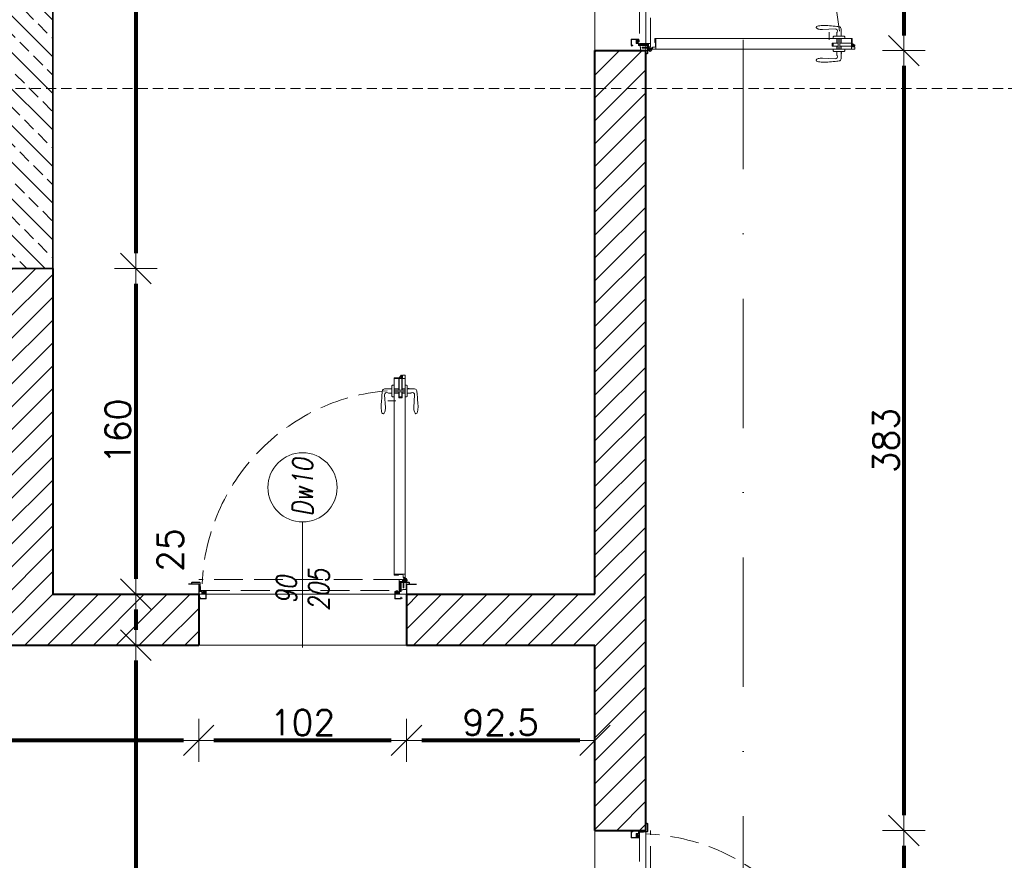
# Model space of a CAD drawing. Header units: metres. Extents: x 7408630 to 15602436, y 5561464 to 13303678.
# Tile 96 of 123: x 7415204 to 7415688, y 5562951 to 5563364. Entities that reach past the tile are written whole.
import ezdxf
from ezdxf.enums import TextEntityAlignment as Align

# ---------------------------------------------------------------- set-up
doc = ezdxf.new("R2010")
doc.units = ezdxf.units.M
doc.header["$MEASUREMENT"] = 0
for name, pattern in [('CARKOVANA', [7.5, 5, -2.5]), ('CENTER', [0.6, 0.375, -0.075, 0.075, -0.075]), ('DASHDOT', [25.4, 12.7, -6.35, 0, -6.35]), ('Hidden Line', [391.222223, 282.222223, -109])]:
    doc.linetypes.add(name, pattern=pattern)
for name, color, linetype, lineweight in [('!! 0_Opis_pom', 9, 'Continuous', 13), ('!! 0_Osie', 1, 'DASHDOT', 13), ('!! 1_drzwi opis', 151, 'Continuous', 9), ('!! 1_drzwi-linia', 213, 'Continuous', 5), ('!! 1_hatch projektowane ściany', 4, 'Continuous', 5), ('!! 1_OPIS POM NOWE', 140, 'Continuous', 5), ('!! 1_PROJ Sciany', 2, 'Continuous', 40), ('!! 1_PROJ ŻELBET', 1, 'Continuous', 35), ('!! wymiary osi', 250, 'Continuous', 5), ('0-osie-liniA', 14, 'DASHDOT', 5), ('Granica', 112, 'Continuous', 80)]:
    doc.layers.add(name, color=color, linetype=linetype, lineweight=lineweight)
doc.layers.add('!! 1_Wyburzenia', color=252, linetype='CARKOVANA', lineweight=13, true_color=0x696969)
doc.layers.add('Powierzchnia', color=140, linetype='Continuous', lineweight=5, plot=False)
doc.styles.add('50', font='ROMANS.shx', dxfattribs={"width": 0.8, "oblique": 10, "height": 10})
doc.styles.add('ARIAL', font='tahoma.ttf')
doc.styles.add('TXT', font='simplex.shx')
doc.dimstyles.new('DIM50', dxfattribs={"dimscale": 5, "dimtxt": 2, "dimasz": 1, "dimexe": 0, "dimexo": 0, "dimgap": 0.5, "dimtad": 1, "dimdec": 4, "dimrnd": 0.5, "dimdsep": 46, "dimtxsty": 'TXT', "dimblk": 'TICK1', "dimblk1": 'TICK1', "dimblk2": 'TICK1', "dimsah": 1, "dimcen": 0, "dimse1": 1, "dimse2": 1, "dimclrd": 1, "dimclre": 7, "dimclrt": 9, "dimadec": 0, "dimazin": 0, "dimtfac": 1, "dimtdec": 4, "dimtmove": 2, "dimatfit": 3, "dimldrblk": 'TICK1', "dimfxl": 1, "dimtolj": 1, "dimarcsym": 0})
pattern_1 = [(45, (-71376.923, 194365.116), (-5.61266008, 5.61266008), [])]

# ---------------------------------------------------------------- blocks, each defined once
blk = doc.blocks.new('8544-EI60')
at = {"color": 254, "true_color": 0xe9d9be}
for p, q in [((-5.3, 0), (6, 0)), ((6, 0), (7.4, -1.4)), ((-7.5, -2.2), (-7.5, -2.2)), ((-7.5, -5.2), (-7.5, -5.2)), ((-7.5, -8.2), (-7.5, -8.2)), ((-5.6, -0.1), (-7.4, -1.9)), ((-5.5, -3), (-7.4, -4.9)), ((-5.5, -6), (-7.4, -7.9)), ((-5.5, -1.4), (-6.6, -2.6)), ((-5.5, -4.4), (-6.6, -5.6)), ((-5.5, -7.4), (-6.6, -8.6)), ((-5.5, -3), (-5.5, -1.4)), ((-5.5, -6), (-5.5, -4.4)), ((-5.5, -7.4), (-5.3, -8)), ((-5.3, -8), (-1.2, -8)), ((-4.5, -3.9), (-4.5, -1)), ((-4.5, -1), (5, -1)), ((-4.5, -3.9), (0.4, -2.7)), ((-4.5, -5), (0.1, -3.8)), ((-4.5, -7), (-4.5, -5)), ((-4.5, -7), (-1.2, -7)), ((-0.7, -8.5), (-1.1, -12.4)), ((0.3, -8.6), (-0.1, -12.1)), ((3.1, -13.5), (-0.1, -13.5)), ((0.1, -3.8), (5.2, -7.4)), ((3, -12.5), (0.3, -12.5)), ((0.4, -2.7), (5, -6.1)), ((5, -6.1), (5, -1)), ((6, -1.4), (6.6, -2.1)), ((6, -3.2), (6, -1.4)), ((6, -3.2), (7.4, -4.5)), ((6, -4.6), (6.6, -5.3)), ((6, -6), (6, -4.6)), ((6.7, -6.4), (7.5, -6)), ((7.5, -1.7), (7.5, -1.7)), ((7.5, -4.9), (7.5, -4.9)), ((7.5, -8), (7.6, -9.4))]:
    blk.add_line(p, q, dxfattribs=at)
for centre, radius, start, end in [((-5.3, -0.5), 0.5, 90, 135), ((-7, -2.2), 0.5, 135, 180), ((-7, -2.2), 0.5, 180, 315), ((-7, -5.2), 0.5, 135, 180), ((-7, -5.2), 0.5, 180, 315), ((-7, -8.2), 0.5, 135, 180), ((-7, -8.2), 0.5, 180, 315), ((-1.2, -8.5), 1.5, 354.4366, 90), ((-1.2, -8.5), 0.5, 354.4366, 90), ((0.4, -12.5), 1.5, 174.4366, 180.4125), ((-0.1, -12.5), 1, 180.4125, 270), ((0.3, -12.1), 0.4, 174.4366, 270), ((3, -11.5), 1, 270, 290.1212), ((3.1, -12.5), 1, 270, 288.9845), ((0.1, -3.8), 9.19, 290.1212, 302.4406), ((0.1, -3.8), 10.2, 288.9845, 310.5414), ((3.7, -9.5), 2.5, 302.4406, 54.3761), ((6.5, -6), 0.5, 180, 296.5747), ((7, -1.7), 0.5, 225, 0), ((7, -4.9), 0.5, 225, 0), ((5.1, -9.7), 2.5, 310.5414, 5.5701), ((7, -1.7), 0.5, 0, 45), ((7, -4.9), 0.5, 0, 45)]:
    blk.add_arc(centre, radius, start, end, dxfattribs=at)
blk = doc.blocks.new('zaw-dr-90-p')
at = {"color": 2, "linetype": 'CENTER', "ltscale": 0.2}
for p, q in [((12, 0), (-12, 0)), ((0, 12), (0, -12)), ((24.5, 24), (31, 24)), ((24.5, 19), (31, 19))]:
    blk.add_line(p, q, dxfattribs=at)
at = {"ltscale": 0.2}
for p, q in [((10, 12), (6.5, 12)), ((10, 0), (10, 6.5))]:
    blk.add_line(p, q, dxfattribs=at)
blk.add_lwpolyline([(0, 6.5), (23.5, 6.5, 0.414214), (28, 11), (28, 31), (24.5, 31), (24.5, 11, -0.414214), (23.5, 10), (0, 10, 4.561698), (7.6, 6.5), (4.9, 4.2)], format="xyb", dxfattribs=at)
blk.add_lwpolyline([(-0.2, -0.2), (-2.5, -0.2), (-2.5, 0.2), (-0.2, 0.2), (-0.2, 2.5), (0.2, 2.5), (0.2, 0.2), (2.8, 0.2), (2.8, -0.2), (0.2, -0.2), (0.2, -2.8), (-0.2, -2.8)], close=True)
blk.add_lwpolyline([(10, 10), (10, 39), (6.5, 39), (6.5, 10)], dxfattribs=at)
blk.add_circle((0, 0), 6.5, dxfattribs=at)
blk = doc.blocks.new('drzwi 90- sc 12')
h = blk.add_hatch()
h.set_pattern_fill('ANSI37', color=256, scale=0.022, angle=0.001, style=0)
h.set_pattern_definition([(45.0010491, (2407.02095, 648.17796), (-0.04939231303, 0.04939050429), []), (135.0010491, (2407.02095, 648.17796), (-0.04939050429, -0.04939231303), [])])
h.paths.add_polyline_path([(-13715.37, 20305.72), (-13715.57, 20305.72), (-13715.57, 20307.72), (-13715.37, 20307.72)])
h = blk.add_hatch()
h.set_pattern_fill('ANSI37', color=256, scale=0.022, angle=0.001, style=0)
h.set_pattern_definition([(135.0010491, (4473.9854, -4604.62511), (0.04939050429, 0.04939231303), []), (45.0010491, (4473.9854, -4604.62511), (0.04939231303, -0.04939050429), [])])
h.paths.add_polyline_path([(-13617.17, 20305.72), (-13616.97, 20305.72), (-13616.97, 20306.72), (-13617.17, 20306.72)])
h.paths.add_polyline_path([(-13617.17, 20306.72), (-13616.97, 20306.72), (-13616.97, 20307.72), (-13617.17, 20307.72)])
for p, q in [((-13620.32, 20410.16), (-13620.32, 20313.77)), ((-13618, 20409.86), (-13620.32, 20409.86)), ((-13616.12, 20410.26), (-13620.22, 20410.26)), ((-13616.12, 20410.26), (-13620, 20410.26)), ((-13618.17, 20410.26), (-13618.17, 20409.96)), ((-13618.17, 20410.26), (-13616.22, 20410.26)), ((-13618.17, 20410.26), (-13616.22, 20410.26)), ((-13618.17, 20409.96), (-13616.22, 20409.96)), ((-13618, 20404.16), (-13618, 20409.96)), ((-13617.9, 20404.16), (-13617.9, 20409.96)), ((-13617.77, 20410.26), (-13616.92, 20411.46)), ((-13616.92, 20410.26), (-13616.92, 20411.46)), ((-13616.62, 20411.46), (-13616.92, 20411.46)), ((-13616.62, 20411.46), (-13616.92, 20411.46)), ((-13616.62, 20410.26), (-13616.62, 20411.46)), ((-13616.62, 20410.26), (-13616.62, 20411.26)), ((-13616.62, 20410.66), (-13616.62, 20410.86)), ((-13616.5, 20404.16), (-13616.5, 20409.96)), ((-13616.4, 20404.16), (-13616.4, 20409.96)), ((-13614.92, 20409.86), (-13616.4, 20409.86)), ((-13616.22, 20410.26), (-13616.22, 20409.96)), ((-13616.22, 20409.96), (-13616.22, 20410.26)), ((-13616.12, 20410.26), (-13616.12, 20411.46)), ((-13616.12, 20411.46), (-13615.02, 20411.46)), ((-13614.92, 20411.36), (-13614.92, 20313.77)), ((-13618, 20404.76), (-13620.32, 20404.76)), ((-13620.32, 20404.16), (-13614.92, 20404.16)), ((-13616.4, 20404.76), (-13614.92, 20404.76)), ((-13619.54, 20398.92), (-13623.37, 20398.92)), ((-13619.54, 20398.92), (-13623.37, 20398.92)), ((-13620.32, 20403.36), (-13614.92, 20403.36)), ((-13618, 20402.76), (-13620.32, 20402.76)), ((-13618, 20400.34), (-13618, 20403.36)), ((-13618, 20400.34), (-13616.4, 20400.34)), ((-13617.9, 20400.84), (-13617.9, 20403.36)), ((-13616.5, 20400.84), (-13617.9, 20400.84)), ((-13617.9, 20400.84), (-13616.5, 20400.84)), ((-13616.5, 20400.84), (-13616.5, 20403.36)), ((-13616.4, 20400.34), (-13616.4, 20403.36)), ((-13616.4, 20402.76), (-13614.92, 20402.76)), ((-13620.32, 20313.47), (-13620.32, 20317.97)), ((-13614.92, 20312.27), (-13614.92, 20317.97)), ((-13614.92, 20313.77), (-13620.32, 20313.77)), ((-13618.22, 20313.37), (-13620.22, 20313.37)), ((-13618.22, 20313.67), (-13618.22, 20313.37)), ((-13618.22, 20313.67), (-13616.42, 20313.67)), ((-13615.92, 20313.17), (-13615.92, 20312.17)), ((-13615.92, 20312.17), (-13615.02, 20312.17)), ((-13715.57, 20308.32), (-13715.57, 20308.56)), ((-13715.57, 20307.69), (-13715.57, 20308.56)), ((-13715.57, 20307.82), (-13715.57, 20308.56)), ((-13715.57, 20307.72), (-13715.37, 20307.72)), ((-13617.77, 20311.12), (-13617.77, 20305.72)), ((-13617.77, 20311.12), (-13617.77, 20305.72)), ((-13617.37, 20309.92), (-13617.37, 20305.82)), ((-13616.17, 20309.92), (-13617.37, 20309.92)), ((-13616.17, 20309.92), (-13616.17, 20311.02)), ((-13715.77, 20301.96), (-13716.27, 20301.96)), ((-13616.77, 20301.96), (-13616.27, 20301.96))]:
    blk.add_line(p, q)
at = {"ltscale": 0.2}
for p, q in [((-13621.38, 20404.81), (-13624.98, 20404.81)), ((-13621.38, 20406.26), (-13621.38, 20401.26)), ((-13620.32, 20406.56), (-13621.08, 20406.56)), ((-13614.92, 20406.56), (-13614.16, 20406.56)), ((-13613.86, 20406.26), (-13613.86, 20401.26)), ((-13613.86, 20404.81), (-13610.26, 20404.81)), ((-13613.36, 20405.01), (-13613.36, 20404.81)), ((-13613.36, 20405.01), (-13612.86, 20405.01)), ((-13612.86, 20405.01), (-13612.86, 20404.81)), ((-13624.98, 20401.86), (-13624.58, 20395.61)), ((-13621.38, 20402.71), (-13622.87, 20402.71)), ((-13620.32, 20400.96), (-13621.08, 20400.96)), ((-13614.92, 20400.96), (-13614.16, 20400.96)), ((-13613.86, 20402.71), (-13612.38, 20402.71)), ((-13610.26, 20401.86), (-13610.66, 20395.61))]:
    blk.add_line(p, q, dxfattribs=at)
at = {"linetype": 'Hidden Line', "lineweight": 9, "ltscale": 0.05}
for p, q in [((-13616.27, 20311.12), (-13716.27, 20311.12)), ((-13715.07, 20305.72), (-13617.47, 20305.72))]:
    blk.add_line(p, q, dxfattribs=at)
for points in [[(-13665.27, 20284.96), (-13665.27, 20325.83)], [(-13715.37, 20307.72), (-13715.37, 20305.72), (-13715.57, 20305.72), (-13715.57, 20307.72)], [(-13615.57, 20309.64), (-13615.32, 20309.64), (-13615.32, 20309.82), (-13616.32, 20309.82), (-13616.32, 20309.64), (-13615.92, 20309.64)]]:
    blk.add_lwpolyline(points)
at = {"lineweight": 30}
for points in [[(-13716.27, 20308.92), (-13721.27, 20308.92)], [(-13716.27, 20308.92), (-13716.27, 20296.92)], [(-13614.27, 20308.92), (-13609.27, 20308.92)], [(-13614.27, 20308.92), (-13614.27, 20296.92)]]:
    blk.add_lwpolyline(points, dxfattribs=at)
at = {"ltscale": 0.2}
for points in [[(-13715.57, 20307.51), (-13715.57, 20309.48, 0.414214), (-13715.91, 20309.82), (-13719.43, 20309.82, 0.414214), (-13719.77, 20309.48), (-13719.77, 20308.92), (-13719.59, 20308.92), (-13719.59, 20309.48, -0.414214), (-13719.43, 20309.64), (-13716.97, 20309.64)], [(-13716.97, 20309.64), (-13715.91, 20309.64, -0.414214), (-13715.75, 20309.48), (-13715.75, 20307.51)], [(-13715.75, 20307.76), (-13715.75, 20305.58, 0.414214), (-13715.41, 20305.24), (-13714.96, 20305.24, -0.414214), (-13714.8, 20305.08), (-13714.8, 20304.48, 0.414214), (-13714.46, 20304.14), (-13713.28, 20304.14, 0.414214), (-13712.94, 20304.48), (-13712.94, 20305.15, -1), (-13712.75, 20305.15), (-13712.75, 20301.96, -0.414214), (-13712.91, 20301.8), (-13715.43, 20301.8, -0.414214), (-13715.59, 20301.96), (-13715.59, 20302.52), (-13715.77, 20302.52), (-13715.77, 20301.96, 0.414214), (-13715.43, 20301.62), (-13712.91, 20301.62, 0.414214), (-13712.57, 20301.96), (-13712.57, 20305.15, 1), (-13713.12, 20305.15), (-13713.12, 20304.48, -0.414214), (-13713.28, 20304.32), (-13714.46, 20304.32, -0.414214), (-13714.62, 20304.48), (-13714.62, 20305.08, 0.414214), (-13714.96, 20305.42), (-13715.41, 20305.42, -0.414214), (-13715.57, 20305.58), (-13715.57, 20307.64)], [(-13615.92, 20309.64), (-13616.63, 20309.64, 0.414214), (-13616.79, 20309.48), (-13616.79, 20305.58, -0.414214), (-13617.13, 20305.24), (-13617.58, 20305.24, 0.414214), (-13617.74, 20305.08), (-13617.74, 20304.48, -0.414214), (-13618.08, 20304.14), (-13619.26, 20304.14, -0.414214), (-13619.6, 20304.48), (-13619.6, 20305.15, 1), (-13619.79, 20305.15), (-13619.79, 20301.96, 0.414214), (-13619.63, 20301.8), (-13617.11, 20301.8, 0.414214), (-13616.95, 20301.96), (-13616.95, 20302.52), (-13616.77, 20302.52), (-13616.77, 20301.96, -0.414214), (-13617.11, 20301.62), (-13619.63, 20301.62, -0.414214), (-13619.97, 20301.96), (-13619.97, 20305.15, -1), (-13619.42, 20305.15), (-13619.42, 20304.48, 0.414214), (-13619.26, 20304.32), (-13618.08, 20304.32, 0.414214), (-13617.92, 20304.48), (-13617.92, 20305.08, -0.414214), (-13617.58, 20305.42), (-13617.13, 20305.42, 0.414214), (-13616.97, 20305.58), (-13616.97, 20309.48, -0.414214), (-13616.63, 20309.82), (-13613.11, 20309.82, -0.414214), (-13612.77, 20309.48), (-13612.77, 20308.92), (-13612.95, 20308.92), (-13612.95, 20309.48, 0.414214), (-13613.11, 20309.64), (-13615.57, 20309.64)], [(-13616.43, 20309.49), (-13616.43, 20309.64), (-13616.63, 20309.64, 0.414214), (-13616.79, 20309.48), (-13616.79, 20306.14), (-13615.99, 20306.14), (-13615.99, 20306.34), (-13614.39, 20306.34), (-13614.39, 20309.64), (-13614.93, 20309.64), (-13614.93, 20309.49)]]:
    blk.add_lwpolyline(points, format="xyb", dxfattribs=at)
for points in [[(-13616.97, 20307.72), (-13617.17, 20307.72), (-13617.17, 20305.72), (-13616.97, 20305.72)], [(-13616.79, 20308.82), (-13616.97, 20308.82), (-13616.97, 20307.42), (-13616.79, 20307.42)]]:
    blk.add_lwpolyline(points, close=True)
for centre, radius, start, end in [((-13620.22, 20410.16), 0.1, 90, 180), ((-13615.02, 20411.36), 0.1, 0, 90), ((-13620.22, 20313.47), 0.1, 180, 270), ((-13616.42, 20313.17), 0.5, 0, 90), ((-13615.02, 20312.27), 0.1, 270, 0), ((-13616.27, 20311.02), 0.1, 0, 90), ((-13617.47, 20305.82), 0.1, 270, 0)]:
    blk.add_arc(centre, radius, start, end)
at = {"linetype": 'Hidden Line', "lineweight": 9, "ltscale": 0.05}
blk.add_arc((-13615.5, 20305.14), 99.12, 94.8005, 177.6944, dxfattribs=at)
at = {"ltscale": 0.2}
for centre, radius, start, end in [((-13624.98, 20403.76), 1.05, 90, 180), ((-13621.08, 20406.26), 0.3, 90, 180), ((-13614.16, 20406.26), 0.3, 0, 90), ((-13610.26, 20403.76), 1.05, 0, 90), ((-13623.93, 20401.96), 1.05, 58.6119, 185.465), ((-13622.87, 20403.71), 1, 238.6119, 270), ((-13621.08, 20401.26), 0.3, 180, 270), ((-13614.16, 20401.26), 0.3, 270, 0), ((-13612.38, 20403.71), 1, 270, 301.3881), ((-13611.31, 20401.96), 1.05, 354.535, 121.3881), ((-13625.63, 20393.35), 0.74, 198.9246, 270), ((-13609.61, 20393.35), 0.74, 270, 341.0754)]:
    blk.add_arc(centre, radius, start, end, dxfattribs=at)
blk.add_ellipse((-13625.63, 20395.61), major_axis=(0, 3), ratio=0.347016, start_param=3.132997, end_param=4.712389, dxfattribs=at)
at = {"ltscale": 0.2, "extrusion": (0, 0, -1)}
blk.add_ellipse((-13609.62, 20395.61), major_axis=(0, 3), ratio=0.347016, start_param=3.132997, end_param=4.712389, dxfattribs=at)
at = {"ltscale": 0.2}
for points in [[(-13626.03, 20403.76), (-13626.09, 20403.41), (-13626.32, 20401.88), (-13626.44, 20399.16), (-13626.83, 20395.94), (-13626.48, 20393.94), (-13626.33, 20393.11)], [(-13609.21, 20403.76), (-13609.16, 20403.41), (-13608.93, 20401.88), (-13608.8, 20399.16), (-13608.41, 20395.94), (-13608.76, 20393.94), (-13608.91, 20393.11)]]:
    blk.add_open_spline(points, degree=3, knots=[0, 0, 0, 0, 1.06066, 4.623314, 8.177981, 10.699943, 10.699943, 10.699943, 10.699943], dxfattribs=at)
at = {"xscale": 0.09999999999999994, "yscale": 0.09999999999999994, "zscale": 0.09999999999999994, "rotation": 180.0000000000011}
for name, p in [('zaw-dr-90-p', (-13614.92, 20310.92)), ('8544-EI60', (-13618.67, 20304.32))]:
    blk.add_blockref(name, p, dxfattribs=at)
at = {"extrusion": (0, 0, -1), "xscale": 0.09999999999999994, "yscale": 0.09999999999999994, "zscale": -0.1, "rotation": 179.9999999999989}
blk.add_blockref('8544-EI60', (13713.87, 20304.32), dxfattribs=at)
blk = doc.blocks.new('BLOK OSI')
at = {"layer": '0-osie-liniA', "ltscale": 5}
blk.add_lwpolyline([(53790.21142, -198088.5883), (53790.21142, -199860.81919)], dxfattribs=at)
blk = doc.blocks.new('1_ok-opis')
blk.add_line((0, 111.61), (0, 50))
blk.add_circle((0, 128.61), 17)
at = {"style": '50', "oblique": 10, "width": 0.8}
for tag, rotation, p in [('NR', 90, (0, 128.61)), ('NR', 270, (0, 128.61)), ('SZEROKOŚĆ', 90, (-8, 78.29)), ('WYSOKOŚĆ', 270, (-8, 78.29)), ('SZEROKOŚĆ', 270, (8, 78.29)), ('WYSOKOŚĆ', 90, (8, 78.29))]:
    blk.add_attdef(tag, text='', height=10, rotation=rotation, dxfattribs=at).set_placement(p, align=Align.MIDDLE)
blk = doc.blocks.new('TICK1')
at = {"color": 0}
for p, q in [((0, -1.4), (0, 1.4)), ((0, 0), (-1, 0))]:
    blk.add_line(p, q, dxfattribs=at)
at = {"color": 2}
blk.add_line((-1, -1), (1, 1), dxfattribs=at)
blk = doc.blocks.new('*D900')
at = {"layer": '!! wymiary osi', "color": 1, "lineweight": -2, "transparency": 16777216}
blk.add_line((76312.83, -198192.09), (76312.83, -198279.09), dxfattribs=at)
at = {"layer": 'DEFPOINTS', "color": 0, "transparency": 16777216}
for p in [(76186.17, -198184.59), (76186.17, -198286.59), (76312.83, -198286.59)]:
    blk.add_point(p, dxfattribs=at)
at = {"layer": '!! wymiary osi', "color": 1, "lineweight": -2, "transparency": 16777216, "xscale": 7.5, "yscale": 7.5, "zscale": 7.5}
for p, rotation in [((76312.83, -198184.59), 90), ((76312.83, -198286.59), 270)]:
    blk.add_blockref('TICK1', p, dxfattribs=dict(at, rotation=rotation))
at = {"layer": '!! wymiary osi', "color": 9, "transparency": 16777216, "insert": (76304.08, -198235.59), "char_height": 12.5, "attachment_point": 5, "rotation": 90, "style": 'TXT'}
blk.add_mtext('\\A1;102', dxfattribs=at)
blk = doc.blocks.new('*D901')
at = {"layer": '!! wymiary osi', "color": 1, "lineweight": -2, "transparency": 16777216}
blk.add_line((76312.83, -198294.09), (76312.83, -198662.09), dxfattribs=at)
at = {"layer": 'DEFPOINTS', "color": 0, "transparency": 16777216}
for p in [(76186.17, -198286.59), (76186.17, -198669.59), (76312.83, -198669.59)]:
    blk.add_point(p, dxfattribs=at)
at = {"layer": '!! wymiary osi', "color": 1, "lineweight": -2, "transparency": 16777216, "xscale": 7.5, "yscale": 7.5, "zscale": 7.5}
for p, rotation in [((76312.83, -198286.59), 90), ((76312.83, -198669.59), 270)]:
    blk.add_blockref('TICK1', p, dxfattribs=dict(at, rotation=rotation))
at = {"layer": '!! wymiary osi', "color": 9, "transparency": 16777216, "insert": (76304.08, -198478.09), "char_height": 12.5, "attachment_point": 5, "rotation": 90, "style": 'TXT'}
blk.add_mtext('\\A1;383', dxfattribs=at)
blk = doc.blocks.new('*D902')
at = {"layer": '!! wymiary osi', "color": 1, "lineweight": -2, "transparency": 16777216}
blk.add_line((76312.83, -198677.09), (76312.83, -198764.09), dxfattribs=at)
at = {"layer": 'DEFPOINTS', "color": 0, "transparency": 16777216}
for p in [(76186.17, -198669.59), (76186.17, -198771.59), (76312.83, -198771.59)]:
    blk.add_point(p, dxfattribs=at)
at = {"layer": '!! wymiary osi', "color": 1, "lineweight": -2, "transparency": 16777216, "xscale": 7.5, "yscale": 7.5, "zscale": 7.5}
for p, rotation in [((76312.83, -198669.59), 90), ((76312.83, -198771.59), 270)]:
    blk.add_blockref('TICK1', p, dxfattribs=dict(at, rotation=rotation))
at = {"layer": '!! wymiary osi', "color": 9, "transparency": 16777216, "insert": (76304.08, -198720.59), "char_height": 12.5, "attachment_point": 5, "rotation": 90, "style": 'TXT'}
blk.add_mtext('\\A1;102', dxfattribs=at)
blk = doc.blocks.new('*D904')
at = {"layer": '!! wymiary osi', "color": 1, "lineweight": -2, "transparency": 16777216}
blk.add_line((76153.67, -198625.35), (76076.07, -198625.35), dxfattribs=at)
at = {"layer": 'DEFPOINTS', "color": 0, "transparency": 16777216}
for p in [(76068.57, -198578.63), (76161.17, -198578.63), (76068.57, -198625.35)]:
    blk.add_point(p, dxfattribs=at)
at = {"layer": '!! wymiary osi', "color": 1, "lineweight": -2, "transparency": 16777216, "xscale": 7.5, "yscale": 7.5, "zscale": 7.5, "rotation": 180}
blk.add_blockref('TICK1', (76068.57, -198625.35), dxfattribs=at)
at = {"layer": '!! wymiary osi', "color": 1, "lineweight": -2, "transparency": 16777216, "xscale": 7.5, "yscale": 7.5, "zscale": 7.5}
blk.add_blockref('TICK1', (76161.17, -198625.35), dxfattribs=at)
at = {"layer": '!! wymiary osi', "color": 9, "transparency": 16777216, "insert": (76114.87, -198616.6), "char_height": 12.5, "attachment_point": 5, "style": 'TXT'}
blk.add_mtext('\\A1;92.5', dxfattribs=at)
blk = doc.blocks.new('*D905')
at = {"layer": '!! wymiary osi', "color": 1, "lineweight": -2, "transparency": 16777216}
blk.add_line((76061.07, -198625.35), (75974.07, -198625.35), dxfattribs=at)
at = {"layer": 'DEFPOINTS', "color": 0, "transparency": 16777216}
for p in [(75966.57, -198578.59), (76068.57, -198578.63), (75966.57, -198625.35)]:
    blk.add_point(p, dxfattribs=at)
at = {"layer": '!! wymiary osi', "color": 1, "lineweight": -2, "transparency": 16777216, "xscale": 7.5, "yscale": 7.5, "zscale": 7.5, "rotation": 180}
blk.add_blockref('TICK1', (75966.57, -198625.35), dxfattribs=at)
at = {"layer": '!! wymiary osi', "color": 1, "lineweight": -2, "transparency": 16777216, "xscale": 7.5, "yscale": 7.5, "zscale": 7.5}
blk.add_blockref('TICK1', (76068.57, -198625.35), dxfattribs=at)
at = {"layer": '!! wymiary osi', "color": 9, "transparency": 16777216, "insert": (76017.57, -198616.6), "char_height": 12.5, "attachment_point": 5, "style": 'TXT'}
blk.add_mtext('\\A1;102', dxfattribs=at)
blk = doc.blocks.new('*D906')
at = {"layer": '!! wymiary osi', "color": 1, "lineweight": -2, "transparency": 16777216}
blk.add_line((75959.07, -198625.35), (75733.05, -198625.35), dxfattribs=at)
at = {"layer": 'DEFPOINTS', "color": 0, "transparency": 16777216}
for p in [(75725.55, -198578.63), (75966.57, -198578.59), (75725.55, -198625.35)]:
    blk.add_point(p, dxfattribs=at)
at = {"layer": '!! wymiary osi', "color": 1, "lineweight": -2, "transparency": 16777216, "xscale": 7.5, "yscale": 7.5, "zscale": 7.5, "rotation": 180}
blk.add_blockref('TICK1', (75725.55, -198625.35), dxfattribs=at)
at = {"layer": '!! wymiary osi', "color": 1, "lineweight": -2, "transparency": 16777216, "xscale": 7.5, "yscale": 7.5, "zscale": 7.5}
blk.add_blockref('TICK1', (75966.57, -198625.35), dxfattribs=at)
at = {"layer": '!! wymiary osi', "color": 9, "transparency": 16777216, "insert": (75846.06, -198616.6), "char_height": 12.5, "attachment_point": 5, "style": 'TXT'}
blk.add_mtext('\\A1;241', dxfattribs=at)
blk = doc.blocks.new('*D932')
at = {"layer": '!! wymiary osi', "color": 1, "lineweight": -2, "transparency": 16777216}
blk.add_line((75935.66, -198096.13), (75935.66, -198386.09), dxfattribs=at)
at = {"layer": 'DEFPOINTS', "color": 0, "transparency": 16777216}
for p in [(75894.93, -198088.63), (75894.93, -198393.59), (75935.66, -198393.59)]:
    blk.add_point(p, dxfattribs=at)
at = {"layer": '!! wymiary osi', "color": 1, "lineweight": -2, "transparency": 16777216, "xscale": 7.5, "yscale": 7.5, "zscale": 7.5}
for p, rotation in [((75935.66, -198088.63), 90), ((75935.66, -198393.59), 270)]:
    blk.add_blockref('TICK1', p, dxfattribs=dict(at, rotation=rotation))
at = {"layer": '!! wymiary osi', "color": 9, "transparency": 16777216, "insert": (75926.91, -198241.11), "char_height": 12.5, "attachment_point": 5, "rotation": 90, "style": 'TXT'}
blk.add_mtext('\\A1;305', dxfattribs=at)
blk = doc.blocks.new('*D933')
at = {"layer": '!! wymiary osi', "color": 1, "lineweight": -2, "transparency": 16777216}
blk.add_line((75935.66, -198401.09), (75935.66, -198546.09), dxfattribs=at)
at = {"layer": 'DEFPOINTS', "color": 0, "transparency": 16777216}
for p in [(75894.93, -198393.59), (75894.93, -198553.59), (75935.66, -198553.59)]:
    blk.add_point(p, dxfattribs=at)
at = {"layer": '!! wymiary osi', "color": 1, "lineweight": -2, "transparency": 16777216, "xscale": 7.5, "yscale": 7.5, "zscale": 7.5}
for p, rotation in [((75935.66, -198393.59), 90), ((75935.66, -198553.59), 270)]:
    blk.add_blockref('TICK1', p, dxfattribs=dict(at, rotation=rotation))
at = {"layer": '!! wymiary osi', "color": 9, "transparency": 16777216, "insert": (75926.91, -198473.59), "char_height": 12.5, "attachment_point": 5, "rotation": 90, "style": 'TXT'}
blk.add_mtext('\\A1;160', dxfattribs=at)
blk = doc.blocks.new('*D934')
at = {"layer": '!! wymiary osi', "color": 1, "lineweight": -2, "transparency": 16777216}
blk.add_line((75935.66, -198561.09), (75935.66, -198571.09), dxfattribs=at)
at = {"layer": 'DEFPOINTS', "color": 0, "transparency": 16777216}
for p in [(75894.93, -198553.59), (75894.93, -198578.59), (75935.66, -198578.59)]:
    blk.add_point(p, dxfattribs=at)
at = {"layer": '!! wymiary osi', "color": 1, "lineweight": -2, "transparency": 16777216, "xscale": 7.5, "yscale": 7.5, "zscale": 7.5}
for p, rotation in [((75935.66, -198553.59), 90), ((75935.66, -198578.59), 270)]:
    blk.add_blockref('TICK1', p, dxfattribs=dict(at, rotation=rotation))
at = {"layer": '!! wymiary osi', "color": 9, "transparency": 16777216, "insert": (75952.64, -198531.89), "char_height": 12.5, "attachment_point": 5, "rotation": 90, "style": 'TXT'}
blk.add_mtext('\\A1;25', dxfattribs=at)
blk = doc.blocks.new('*D935')
at = {"layer": '!! wymiary osi', "color": 1, "lineweight": -2, "transparency": 16777216}
blk.add_line((75935.66, -198586.09), (75935.66, -198854.09), dxfattribs=at)
at = {"layer": 'DEFPOINTS', "color": 0, "transparency": 16777216}
for p in [(75894.93, -198578.59), (75879.93, -198861.59), (75935.66, -198861.59)]:
    blk.add_point(p, dxfattribs=at)
at = {"layer": '!! wymiary osi', "color": 1, "lineweight": -2, "transparency": 16777216, "xscale": 7.5, "yscale": 7.5, "zscale": 7.5}
for p, rotation in [((75935.66, -198578.59), 90), ((75935.66, -198861.59), 270)]:
    blk.add_blockref('TICK1', p, dxfattribs=dict(at, rotation=rotation))
at = {"layer": '!! wymiary osi', "color": 9, "transparency": 16777216, "insert": (75926.91, -198720.09), "char_height": 12.5, "attachment_point": 5, "rotation": 90, "style": 'TXT'}
blk.add_mtext('\\A1;283', dxfattribs=at)
blk = doc.blocks.new('A$C9c944097')
at = {"layer": '!! 1_hatch projektowane ściany'}
h = blk.add_hatch(dxfattribs=at)
h.set_pattern_fill('ANSI33', color=256, scale=2, angle=90)
h.set_pattern_definition([(135, (-71376.923, 194365.116), (-8.9802561, -8.9802561), []), (135, (-71376.923, 194374.096), (-8.9802561, -8.9802561), [6.35, -3.175])])
edge = h.paths.add_edge_path()
edge.add_line((4232.5, -3710.51195), (4232.5, -3685.51195))
edge.add_line((4232.5, -3685.51195), (4518.0023, -3685.51195))
edge.add_line((4518.0023, -3685.51195), (4518.0023, -4015.47213))
edge.add_line((4518.0023, -4015.47213), (4177, -4015.47213))
edge.add_line((4177, -4015.47213), (4177, -4200.47213))
edge.add_line((4177, -4200.47213), (3893, -4200.47213))
edge.add_line((3893, -4200.47213), (3893, -4175.47213))
edge.add_line((3893, -4175.47213), (4162, -4175.47213))
edge.add_line((4162, -4175.47213), (4162, -4015.47213))
edge.add_line((4162, -4015.47213), (3893, -4015.47213))
edge.add_line((3893, -4015.47213), (3893, -3990.47213))
edge.add_line((3893, -3990.47213), (4493.0023, -3990.47213))
edge.add_line((4493.0023, -3990.47213), (4493.0023, -3710.51195))
edge.add_line((4493.0023, -3710.51195), (4232.5, -3710.47213))
h = blk.add_hatch(dxfattribs=at)
h.set_pattern_fill('ANSI31', color=256, scale=2.5)
h.set_pattern_definition(pattern_1)
h.paths.add_polyline_path([(4784.1766, -4291.47453), (4809.25049, -4291.47453), (4809.25049, -3908.47453), (4784.25049, -3908.47453), (4784.25049, -4175.47213), (4691.65044, -4175.47213), (4691.65044, -4200.47213), (4784.25049, -4200.47213)])
h = blk.add_hatch(dxfattribs=at)
h.set_pattern_fill('ANSI31', color=256, scale=2.5)
h.set_pattern_definition(pattern_1)
h.paths.add_polyline_path([(4589.65044, -4200.47213), (4589.65044, -4175.47213), (4518.0023, -4175.47213), (4518.0023, -4015.47213), (4493.0023, -4015.47213), (4493.0023, -4175.47213), (4350.58944, -4175.47573), (4350.58944, -4200.47333)])
blk.add_lwpolyline([(4232.5, -3710.51195), (4232.5, -3685.51195), (4518.0023, -3685.51195), (4518.0023, -4015.47213), (4177, -4015.47213), (4177, -4200.47213), (3893, -4200.47213), (3893, -4175.47213), (4162, -4175.47213), (4162, -4015.47213), (3893, -4015.47213), (3893, -3990.47213), (4493.0023, -3990.47213), (4493.0023, -3710.51195), (4232.5, -3710.47213)], dxfattribs=at)
for points in [[(4784.1766, -4291.47453), (4809.25049, -4291.47453), (4809.25049, -3908.47453), (4784.25049, -3908.47453), (4784.25049, -4175.47213), (4691.65044, -4175.47213), (4691.65044, -4200.47213), (4784.25049, -4200.47213)], [(4589.65044, -4200.47213), (4589.65044, -4175.47213), (4518.0023, -4175.47213), (4518.0023, -4015.47213), (4493.0023, -4015.47213), (4493.0023, -4175.47213), (4350.58944, -4175.47453), (4350.58944, -4200.47213)]]:
    blk.add_lwpolyline(points, close=True, dxfattribs=at)
at = {"layer": '!! 1_PROJ Sciany'}
for points in [[(4784.25049, -4175.47213), (4784.25049, -3908.47453)], [(4784.25049, -3908.47453), (4809.25049, -3908.47453)], [(4809.25049, -4291.47453), (4809.25049, -3908.47453)], [(4518.0023, -4015.47213), (4518.0023, -4175.47213)], [(4518.0023, -4175.47213), (4589.65044, -4175.47213)], [(4589.65044, -4175.47213), (4589.65044, -4200.47213)], [(4691.65044, -4175.47213), (4784.25049, -4175.47213)], [(4691.65044, -4175.47213), (4691.65044, -4200.47213)], [(4350.58944, -4200.47453), (4589.65044, -4200.47213)], [(4691.65044, -4200.47213), (4784.25049, -4200.47213)], [(4784.25049, -4291.47453), (4784.25049, -4200.47213)], [(4784.25049, -4291.47453), (4809.25049, -4291.47453)]]:
    blk.add_lwpolyline(points, dxfattribs=at)
at = {"layer": '!! 1_PROJ ŻELBET'}
for points in [[(4518.0023, -3685.51195), (4518.0023, -4015.47213)], [(3893, -4015.47213), (4518.0023, -4015.47213)]]:
    blk.add_lwpolyline(points, dxfattribs=at)
at = {"layer": '!! 1_Wyburzenia'}
blk.add_lwpolyline([(-275.69261, -3945.28844), (-37.8214, -3945.28844), (-37.8214, -3926.98704), (5998.72137, -3926.98704)], dxfattribs=at)
at = {"layer": 'Powierzchnia'}
for points in [[(4809.25049, -3699.51195), (5627, -3699.51195), (5627, -4483.47453), (4809.25049, -4483.47453)], [(3098, -3977.47213), (3667.5, -3977.47213), (3667.5, -4483.47453), (4784.25049, -4483.47453), (4784.25048, -4200.51501), (3893, -4200.51501), (3893, -3710.51195), (3098, -3710.51195)], [(4518.0023, -3712.51195), (4784.25049, -3712.51195), (4784.25049, -4175.47213), (4518.0023, -4175.47213)]]:
    blk.add_lwpolyline(points, close=True, dxfattribs=at)
at = {"layer": '!! 0_Osie'}
blk.add_blockref('BLOK OSI', (-48933.21142, 194439.57635), dxfattribs=at)
at = {"layer": '!! 1_drzwi opis'}
ref = blk.add_blockref('1_ok-opis', (4640.65048, -4251.58613), dxfattribs=dict(at, xscale=-1, rotation=359.9999963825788))
ref.add_attrib('WYSOKOŚĆ', '90', dxfattribs={"layer": '0', "height": 10, "rotation": 89.9999964, "style": '50', "oblique": 10, "width": 0.8}).set_placement((4632.65048, -4173.29528), align=Align.MIDDLE)
ref.add_attrib('SZEROKOŚĆ', '205', dxfattribs={"layer": '0', "height": 10, "rotation": 89.9999964, "style": '50', "oblique": 10, "width": 0.8}).set_placement((4648.65048, -4173.29528), align=Align.MIDDLE)
ref.add_attrib('NR', 'Dw10', dxfattribs={"layer": '0', "height": 10, "rotation": 89.9999964, "style": '50', "oblique": 10, "width": 0.8}).set_placement((4640.65048, -4122.97489), align=Align.MIDDLE)
at = {"layer": '!! 1_drzwi-linia', "rotation": 270}
for p in [(-15499.67385, -17522.74423), (-15499.67385, -18007.74423)]:
    blk.add_blockref('drzwi 90- sc 12', p, dxfattribs=at)
at = {"layer": '!! 1_drzwi-linia'}
blk.add_blockref('drzwi 90- sc 12', (18305.92014, -24479.39647), dxfattribs=at)
at = {"layer": '!! 0_Opis_pom', "ltscale": 0.7, "style": 'ARIAL'}
for tag, p in [('B2,14', (2497.12282, -23.97252)), ('B2,12', (1965.56932, -35.77631)), ('B2,11', (1692.08817, -60.77765)), ('B2,16', (3818.15438, -63.71828)), ('B2,19.1', (5324.74708, -87.92078)), ('B2,17', (4129.82322, -93.25972)), ('B2,10', (1351.71035, -111.25665)), ('B2,15', (3189.46558, -109.69496)), ('B2,13', (2272.99389, -121.89624)), ('A2,5', (1075.52681, -127.78965)), ('B2,18', (4545.51277, -234.12017)), ('B2,19', (5775.76711, -239.42159)), ('A2,4', (318.83322, -329.3265)), ('A2.1', (994.53557, -353.44633)), ('B2.7', (3171.3557, -458.01164)), ('A2.2', (994.53557, -692.67095)), ('B2.2', (3599.26223, -690.3637)), ('B2,21', (4593.23787, -912.69388)), ('B2,9', (1798.58924, -939.09545)), ('A2.3', (455.44717, -940.66614)), ('B2,4', (3116.67143, -940.65712)), ('B2,3', (3297.35823, -941.16418)), ('B2,8', (2517.28573, -960.07338)), ('B2,20', (5834.09772, -965.70749)), ('B2.1', (3927.81794, -970.24709)), ('B2,5', (3309.56672, -1129.12418)), ('B2,6', (3122.36837, -1171.43557)), ('C2,2', (3435.86614, -1487.77973)), ('C2,1', (3957.73656, -2408.10352)), ('C2,3', (3457.72791, -2555.15039)), ('D1,1', (2554.19917, -3205.91504)), ('C2,4', (3866.78124, -3285.77383)), ('D1,4', (1780.27581, -3366.18103)), ('D1,6', (1380.86316, -3373.10994)), ('D1,3', (2098.36626, -3546.18257)), ('C2,5', (3178.15957, -3610.67242)), ('D1,5', (1914.6928, -3621.18339)), ('D1,2', (2201.15492, -3794.18451)), ('D1,7', (477.95048, -4408.76849)), ('D1,8', (338.43039, -4834.32895))]:
    blk.add_attdef(tag, text='', height=11.968, dxfattribs=at).set_placement(p, align=Align.MIDDLE_CENTER)
at = {"layer": '!! 1_OPIS POM NOWE', "style": 'ARIAL'}
for tag, p in [('C2.5B', (3593.7377, -3168.5911)), ('C2,5C', (3526.78796, -3281.02046)), ('C2.4', (3997.15534, -3347.99835)), ('E2,2', (2945.33506, -3413.31629)), ('C2,5A', (3566.4961, -3615.37865)), ('E2.9', (3984.52714, -3783.77287)), ('E2.7', (4645.53364, -3784.14655)), ('D1,2', (2903.25587, -3794.18451)), ('E2.2', (3405.83089, -4049.74196)), ('E2.8', (4380.36687, -4058.97571)), ('E2.6', (5154.87983, -4066.29138)), ('E2.1', (4427.07303, -4318.94156)), ('E2,3', (3401.59976, -4465.83792)), ('E2.4', (3758.95342, -4705.0924)), ('E2.5', (5238.11734, -4786.79525))]:
    blk.add_attdef(tag, text='', height=11.968, dxfattribs=at).set_placement(p, align=Align.MIDDLE_CENTER)
at = {"layer": '!! wymiary osi'}
for base, p1, p2, picture, middle in [((4558.73652, -4015.47213), (4518.0023, -3710.51195), (4518.0023, -4015.47213), '*D932', (4549.98652, -3862.99204)), ((4935.90284, -3908.47453), (4809.25049, -3806.47453), (4809.25049, -3908.47453), '*D900', (4927.15284, -3857.47453)), ((4935.90284, -4291.47453), (4809.25049, -3908.47453), (4809.25049, -4291.47453), '*D901', (4927.15284, -4099.97453)), ((4558.73652, -4175.47213), (4518.0023, -4015.47213), (4518.0023, -4175.47213), '*D933', (4549.98652, -4095.47213)), ((4558.73652, -4483.47453), (4518.00255, -4200.47282), (4503.00255, -4483.47453), '*D935', (4549.98652, -4341.97367)), ((4935.90284, -4393.47453), (4809.25049, -4291.47453), (4809.25049, -4393.47453), '*D902', (4927.15284, -4342.47453))]:
    dim = blk.add_linear_dim(base=base, p1=p1, p2=p2, angle=90, dimstyle='DIM50', dxfattribs=at)
    dim.commit()
    dim.dimension.update_dxf_attribs({"geometry": picture, "text_midpoint": middle, "insert": (-71376.92327, 194378.11618)})
dim = blk.add_linear_dim(base=(4558.73652, -4200.47282), p1=(4518.0023, -4175.47213), p2=(4518.00255, -4200.47282), angle=90, dimstyle='DIM50', dxfattribs=at)
dim.commit()
dim.dimension.update_dxf_attribs({"geometry": '*D934', "text_midpoint": (4575.71344, -4153.77741), "dimtype": 128, "insert": (-71376.92327, 194378.11618)})
for base, p1, p2, picture, middle, set_off in [((4348.62534, -4247.23362), (4589.65044, -4200.47213), (4348.62534, -4200.51501), '*D906', (4469.13789, -4238.48362), (-71376.92327, 194378.11618)), ((4589.65044, -4247.23362), (4691.65044, -4200.51501), (4589.65044, -4200.47213), '*D905', (4640.65044, -4238.48362), (-71376.92327, 194378.11618)), ((4691.65044, -4247.233615), (4784.250494, -4200.515014), (4691.65044, -4200.515014), '*D904', (4737.950467, -4238.483615), (-71376.923275, 194378.116176))]:
    dim = blk.add_linear_dim(base=base, p1=p1, p2=p2, dimstyle='DIM50', dxfattribs=at)
    dim.commit()
    dim.dimension.update_dxf_attribs({"geometry": picture, "text_midpoint": middle, "insert": set_off})

msp = doc.modelspace()

# ---------------------------------------------------------------- block references
at = {"layer": 'Granica'}
msp.add_blockref('A$C9c944097', (7410702.59401, 5567256.9858), dxfattribs=at)

doc.saveas('drawing.dxf')
